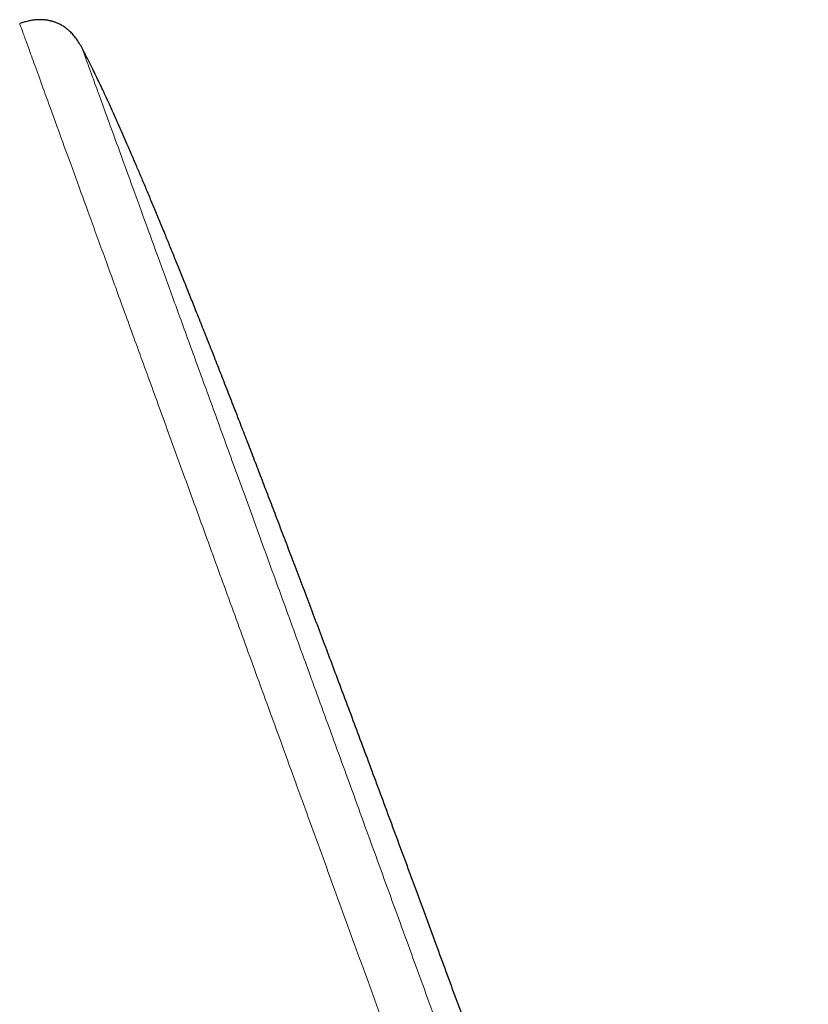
# Model space of a CAD drawing. Header units: millimetres. Extents: x 8 to 961, y 12 to 950.
# Tile 13 of 171: x 52 to 83, y 817 to 855. Entities that reach past the tile are written whole.
import ezdxf

# ---------------------------------------------------------------- set-up
doc = ezdxf.new("R2010")
doc.units = ezdxf.units.MM

msp = doc.modelspace()

# ---------------------------------------------------------------- linework, layer by layer
at = {"color": 7, "linetype": 'Continuous', "lineweight": 30}
for points, knots in [([(54.682, 853.622), (54.647, 853.687), (54.578, 853.814), (54.464, 853.988), (54.344, 854.137), (54.228, 854.255), (54.125, 854.345), (54.036, 854.413), (53.956, 854.467), (53.881, 854.512), (53.804, 854.553), (53.716, 854.594), (53.611, 854.635), (53.489, 854.671), (53.349, 854.701), (53.201, 854.719), (53.049, 854.724), (52.898, 854.718), (52.742, 854.7), (52.585, 854.668), (52.427, 854.624), (52.323, 854.588), (52.271, 854.57)], [0, 0, 0, 0, 0.077589, 0.149602, 0.216476, 0.277309, 0.320956, 0.359744, 0.393468, 0.422054, 0.45057, 0.484213, 0.523066, 0.567324, 0.617142, 0.672421, 0.722288, 0.774989, 0.829715, 0.885646, 0.942274, 1, 1, 1, 1]), ([(71.227, 811.195), (71.084, 811.589), (70.799, 812.37), (70.376, 813.531), (69.96, 814.669), (69.551, 815.787), (69.15, 816.883), (68.755, 817.958), (68.355, 819.046), (67.95, 820.146), (67.54, 821.256), (67.139, 822.343), (66.745, 823.405), (66.36, 824.443), (65.983, 825.458), (65.614, 826.449), (65.252, 827.417), (64.898, 828.363), (64.554, 829.28), (64.219, 830.171), (63.894, 831.034), (63.576, 831.877), (63.263, 832.704), (62.955, 833.515), (62.652, 834.31), (62.356, 835.085), (62.068, 835.84), (61.787, 836.57), (61.516, 837.277), (61.252, 837.96), (60.994, 838.625), (60.728, 839.311), (60.453, 840.016), (60.171, 840.737), (59.897, 841.434), (59.632, 842.107), (59.374, 842.757), (59.132, 843.364), (58.905, 843.932), (58.692, 844.462), (58.486, 844.974), (58.286, 845.468), (58.091, 845.944), (57.893, 846.43), (57.69, 846.922), (57.484, 847.42), (57.285, 847.896), (57.093, 848.352), (56.907, 848.791), (56.728, 849.211), (56.556, 849.611), (56.391, 849.99), (56.233, 850.35), (56.082, 850.691), (55.931, 851.03), (55.779, 851.365), (55.628, 851.696), (55.484, 852.004), (55.349, 852.29), (55.222, 852.556), (55.103, 852.799), (54.994, 853.019), (54.893, 853.218), (54.798, 853.402), (54.729, 853.535), (54.69, 853.607), (54.682, 853.622)], [0, 0, 0, 0, 0.027625, 0.054741, 0.081355, 0.10747, 0.133091, 0.158224, 0.182873, 0.209434, 0.235421, 0.260843, 0.285704, 0.310011, 0.333771, 0.35699, 0.379676, 0.401833, 0.423469, 0.444217, 0.464475, 0.484248, 0.503543, 0.522704, 0.541381, 0.559582, 0.577313, 0.594581, 0.611094, 0.627173, 0.642824, 0.658051, 0.675637, 0.692642, 0.709078, 0.724955, 0.740282, 0.755071, 0.768029, 0.78056, 0.792672, 0.804372, 0.815669, 0.826569, 0.838917, 0.850739, 0.862047, 0.872853, 0.883375, 0.893402, 0.902946, 0.912022, 0.920642, 0.928821, 0.936571, 0.945088, 0.953063, 0.960514, 0.967465, 0.973936, 0.979949, 0.985217, 0.990116, 0.994661, 0.998872, 1, 1, 1, 1])]:
    msp.add_open_spline(points, degree=3, knots=knots, dxfattribs=at)
at = {"color": 252, "linetype": 'Continuous', "lineweight": 0}
for points, knots in [([(52.271, 854.57), (52.278, 854.552), (52.291, 854.515), (52.399, 854.22), (52.57, 853.749), (52.81, 853.088), (53.118, 852.244), (53.49, 851.22), (53.927, 850.02), (54.426, 848.65), (54.985, 847.115), (55.601, 845.421), (56.272, 843.577), (56.995, 841.59), (57.768, 839.468), (58.586, 837.221), (59.446, 834.858), (60.344, 832.389), (61.277, 829.825), (62.241, 827.177), (63.231, 824.456), (64.244, 821.674), (65.275, 818.843), (66.318, 815.975), (67.371, 813.082), (68.429, 810.176), (69.487, 807.271), (70.54, 804.378), (71.584, 801.509), (72.614, 798.678), (73.627, 795.896), (74.617, 793.175), (75.581, 790.527), (76.514, 787.963), (77.412, 785.495), (78.272, 783.132), (79.09, 780.884), (79.843, 778.815), (80.532, 776.923), (81.159, 775.201), (81.738, 773.61), (82.272, 772.142), (82.585, 771.283), (82.741, 770.853)], [0, 0, 0, 0, 0.024615, 0.04923, 0.073844, 0.098459, 0.123074, 0.147689, 0.172303, 0.196918, 0.221533, 0.246148, 0.270763, 0.295377, 0.319992, 0.344607, 0.369222, 0.393836, 0.418451, 0.443066, 0.467681, 0.492296, 0.51691, 0.541525, 0.56614, 0.590755, 0.615369, 0.639984, 0.664599, 0.689214, 0.713829, 0.738443, 0.763058, 0.787673, 0.812288, 0.836903, 0.861517, 0.886132, 0.908906, 0.931679, 0.954453, 0.977226, 1, 1, 1, 1]), ([(70.253, 810.84), (69.914, 811.773), (69.234, 813.64), (68.22, 816.428), (67.214, 819.192), (66.221, 821.92), (65.245, 824.602), (64.29, 827.224), (63.362, 829.775), (62.463, 832.245), (61.597, 834.624), (60.768, 836.901), (59.979, 839.068), (59.235, 841.113), (58.538, 843.027), (57.892, 844.803), (57.298, 846.435), (56.759, 847.915), (56.278, 849.237), (55.857, 850.394), (55.498, 851.38), (55.203, 852.191), (54.971, 852.827), (54.806, 853.282), (54.702, 853.568), (54.689, 853.604), (54.682, 853.622)], [0, 0, 0, 0, 0.041663, 0.08333, 0.125, 0.16667, 0.208337, 0.25, 0.291663, 0.33333, 0.375, 0.41667, 0.458337, 0.5, 0.541663, 0.58333, 0.625, 0.66667, 0.708337, 0.75, 0.791663, 0.83333, 0.875, 0.91667, 0.958337, 1, 1, 1, 1]), ([(28.861, 846.322), (28.861, 846.322), (28.861, 846.322), (28.878, 846.275), (28.955, 846.064), (29.082, 845.714), (29.26, 845.225), (29.488, 844.6), (29.765, 843.839), (30.09, 842.946), (30.462, 841.923), (30.881, 840.773), (31.344, 839.5), (31.85, 838.108), (32.399, 836.602), (32.987, 834.986), (33.613, 833.265), (34.276, 831.445), (34.972, 829.531), (35.701, 827.53), (36.459, 825.447), (37.244, 823.289), (38.054, 821.064), (38.886, 818.777), (39.738, 816.437), (40.607, 814.05), (41.49, 811.625), (42.384, 809.168), (43.287, 806.688), (44.195, 804.191), (45.107, 801.688), (46.018, 799.184), (46.926, 796.687), (47.829, 794.207), (48.723, 791.75), (49.606, 789.325), (50.475, 786.938), (51.327, 784.598), (52.159, 782.311), (52.969, 780.086), (53.754, 777.928), (54.512, 775.846), (55.241, 773.844), (55.937, 771.93), (56.617, 770.062), (57.275, 768.255), (57.905, 766.525), (58.487, 764.926), (59.023, 763.452), (59.338, 762.588), (59.495, 762.156)], [0, 0, 0, 0, 0, 0.0211, 0.0422, 0.063301, 0.084401, 0.105501, 0.126601, 0.147701, 0.168801, 0.189901, 0.211001, 0.232101, 0.253201, 0.274301, 0.295401, 0.316501, 0.337601, 0.358702, 0.379802, 0.400902, 0.422002, 0.443102, 0.464202, 0.485302, 0.506402, 0.527502, 0.548602, 0.569702, 0.590802, 0.611902, 0.633002, 0.654103, 0.675203, 0.696303, 0.717403, 0.738503, 0.759603, 0.780703, 0.801803, 0.822903, 0.844003, 0.865103, 0.886203, 0.908963, 0.931722, 0.954481, 0.977241, 1, 1, 1, 1])]:
    msp.add_open_spline(points, degree=3, knots=knots, dxfattribs=at)

doc.saveas('drawing.dxf')
